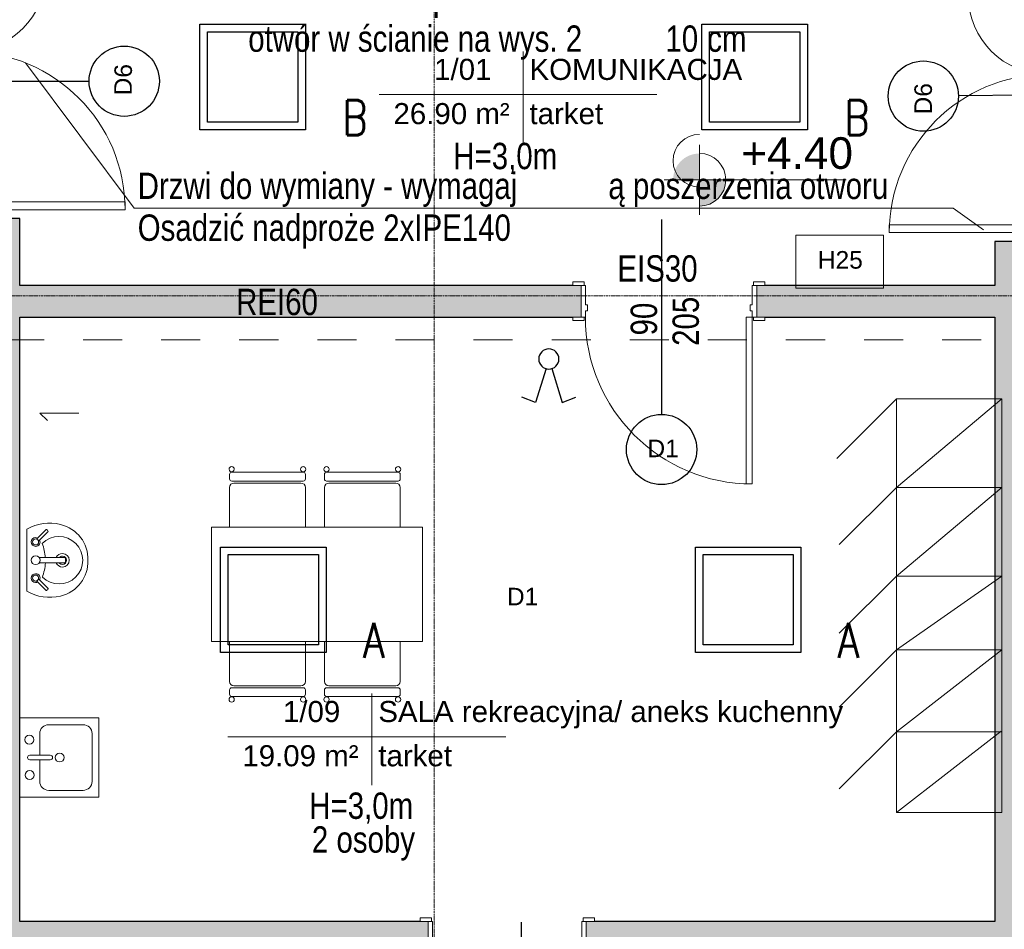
# Model space of a CAD drawing. Header units: centimetres. Extents: x 14504 to 44111, y -18976 to -7683.
# Tile 98 of 141: x 30891 to 31451, y -9884 to -9366. Entities that reach past the tile are written whole.
import ezdxf

# ---------------------------------------------------------------- set-up
doc = ezdxf.new("R2010")
doc.units = ezdxf.units.CM
doc.linetypes.add('Aligning Line 1_8_', pattern=[0.635, 0.3175, -0.3175])
doc.linetypes.add('Linia siatki', pattern=[0.9925, 0.47, -0.2175, 0.0875, -0.2175])
for name, color, linetype, lineweight in [('A-AREA-IDEN', 4, 'Continuous', 9), ('A-DETL', 6, 'Continuous', 9), ('A-DETL-MEDM', 33, 'Continuous', 25), ('A-DETL-THIN', 151, 'Continuous', 9), ('A-DOOR', 31, 'Continuous', 9), ('A-DOOR-FRAM', 31, 'Continuous', 18), ('A-WALL', 4, 'Continuous', 9), ('A-WALL-PATT', 111, 'Continuous', 25), ('G-ANNO-DIMS', 111, 'Continuous', 9), ('G-ANNO-TEXT', 8, 'Continuous', 9), ('I-FURN', 30, 'Continuous', 9), ('I-WALL', 2, 'Continuous', 9), ('IE inst', 1, 'Continuous', 50), ('P-SANR-FIXT', 6, 'Continuous', 9), ('S-GRID', 8, 'Continuous', 9)]:
    doc.layers.add(name, color=color, linetype=linetype, lineweight=lineweight)
doc.styles.add('Arial_1', font='arial.ttf', dxfattribs={"height": 12})
doc.styles.add('Arial_2', font='arial.ttf', dxfattribs={"height": 18})
doc.styles.add('Arial_3', font='arial.ttf', dxfattribs={"width": 0.8, "height": 18})
doc.styles.add('Arial_4', font='arial.ttf', dxfattribs={"height": 10})
doc.styles.get("Standard").update_dxf_attribs({"font": 'romans.shx', "width": 0.8, "height": 20})

# ---------------------------------------------------------------- blocks, each defined once
blk = doc.blocks.new('wewnetrzne dwupanelowe - 900 x 2100mm-658878-4_Poziom piętra')
at = {"layer": 'A-DOOR'}
for p, q in [((-54.635, 11.3175), (-48.135, 11.3175)), ((-54.635, 9.3175), (-54.635, 11.3175)), ((-48.135, 11.3175), (-48.135, 9.3175)), ((48.135, 11.3175), (54.635, 11.3175)), ((48.135, 9.3175), (48.135, 11.3175)), ((54.635, 11.3175), (54.635, 9.3175)), ((-48.135, 9.3175), (-54.635, 9.3175)), ((54.635, 9.3175), (48.135, 9.3175)), ((-54.635, -8.6825), (-48.135, -8.6825)), ((-54.635, -10.6825), (-54.635, -8.6825)), ((-48.135, -10.6825), (-54.635, -10.6825)), ((-48.135, -8.6825), (-48.135, -10.6825)), ((48.135, -8.6825), (54.635, -8.6825)), ((48.135, -10.6825), (48.135, -8.6825)), ((54.635, -10.6825), (48.135, -10.6825)), ((54.635, -8.6825), (54.635, -10.6825))]:
    blk.add_line(p, q, dxfattribs=at)
at = {"layer": 'A-DOOR', "lineweight": 18}
for p, q in [((44, -8.6825), (47.5, -8.6825)), ((44, -103.6825), (44, -8.6825)), ((47.5, -8.6825), (47.5, -103.6825)), ((47.5, -103.6825), (44, -103.6825))]:
    blk.add_line(p, q, dxfattribs=at)
at = {"layer": 'A-DOOR'}
blk.add_arc((47.5, -8.6825), 95, 180, 270, dxfattribs=at)
at = {"layer": 'A-DOOR-FRAM'}
for p, q in [((-50, 9.3175), (-47.5, 9.3175)), ((-50, -8.6825), (-50, 9.3175)), ((-47.5, 9.3175), (-47.5, -1.69)), ((47.5, 9.3175), (50, 9.3175)), ((47.5, -1.69), (47.5, 9.3175)), ((50, 9.3175), (50, -8.6825)), ((-47.5, -1.69), (-46.23, -1.69)), ((-47.5, -5.1825), (-47.5, -8.6825)), ((-46.23, -5.1825), (-47.5, -5.1825)), ((-46.23, -1.69), (-46.23, -5.1825)), ((46.23, -1.69), (47.5, -1.69)), ((46.23, -5.1825), (46.23, -1.69)), ((47.5, -5.1825), (46.23, -5.1825)), ((47.5, -8.6825), (47.5, -5.1825)), ((-47.5, -8.6825), (-50, -8.6825)), ((50, -8.6825), (47.5, -8.6825))]:
    blk.add_line(p, q, dxfattribs=at)
blk = doc.blocks.new('Stół - prostokątny - 1830 x 0762mm-493090-4_Poziom piętra')
at = {"layer": 'I-FURN'}
for p, q in [((60, 32.5), (-60, 32.5)), ((-60, 32.5), (-60, -32.5)), ((60, -32.5), (60, 32.5)), ((-60, -32.5), (60, -32.5))]:
    blk.add_line(p, q, dxfattribs=at)
blk = doc.blocks.new('Krzesło Breuera - Krzesło Breuera-494065-4_Poziom piętra')
at = {"layer": 'I-FURN'}
for p, q in [((-21.59, 9.96), (-21.59, -12.7)), ((21.59, -12.7), (21.59, 9.96)), ((20.32, -16.35), (-20.32, -16.35)), ((-19.05, -15.24), (19.05, -15.24)), ((-21.59, -17.62), (-21.59, -20.08)), ((-20.32, -21.35), (20.32, -21.35)), ((21.59, -20.08), (21.59, -17.62))]:
    blk.add_line(p, q, dxfattribs=at)
for centre, radius, start, end in [((-19.05, -12.7), 2.54, 180, 270), ((-20.32, -17.62), 1.27, 90, 180), ((19.05, -12.7), 2.54, 270, 360), ((20.32, -17.62), 1.27, 360, 90), ((-20.35, -23.06), 1.51, 360, 180), ((-20.32, -20.08), 1.27, 180, 270), ((20.37, -23.06), 1.51, 360, 180), ((20.32, -20.08), 1.27, 270, 360), ((-20.35, -23.06), 1.51, 180, 360), ((20.37, -23.06), 1.51, 180, 360)]:
    blk.add_arc(centre, radius, start, end, dxfattribs=at)
blk = doc.blocks.new('Krzesło Breuera - Krzesło Breuera-494360-4_Poziom piętra')
at = {"layer": 'I-FURN'}
for p, q in [((-21.59, 17.62), (-21.59, 20.08)), ((-20.32, 21.35), (20.32, 21.35)), ((21.59, 20.08), (21.59, 17.62)), ((-21.59, -9.96), (-21.59, 12.7)), ((20.32, 16.35), (-20.32, 16.35)), ((-19.05, 15.24), (19.05, 15.24)), ((21.59, 12.7), (21.59, -9.96))]:
    blk.add_line(p, q, dxfattribs=at)
for centre, radius, start, end in [((-20.35, 23.06), 1.51, 0, 180), ((-20.35, 23.06), 1.51, 180, 0), ((20.37, 23.06), 1.51, 0, 180), ((20.37, 23.06), 1.51, 180, 0), ((-20.32, 20.08), 1.27, 90, 180), ((-20.32, 17.62), 1.27, 180, 270), ((20.32, 20.08), 1.27, 0, 90), ((20.32, 17.62), 1.27, 270, 0), ((-19.05, 12.7), 2.54, 90, 180), ((19.05, 12.7), 2.54, 0, 90)]:
    blk.add_arc(centre, radius, start, end, dxfattribs=at)
blk = doc.blocks.new('Lavabo mural - 05 - 440mm x 350mm-346807-4_Poziom piętra')
at = {"layer": 'P-SANR-FIXT'}
for p, q in [((17.65, 0), (-17.65, 0)), ((-17.19, -11.05), (-11.74, -5.6)), ((17.5, -11.05), (12.05, -5.6)), ((-16.1, -12.14), (-10.65, -6.69)), ((-1.5, -21.49), (-1.5, -7.07)), ((1.5, -21.49), (1.5, -7.07)), ((16.41, -12.14), (10.96, -6.69))]:
    blk.add_line(p, q, dxfattribs=at)
for centre, radius, start, end in [((5.33, -13.08), 26.44, 150.3649, 193.6351), ((-5.33, -13.08), 26.44, 346.3649, 29.6351), ((-10.13, -5.07), 2.5, 0, 180), ((-10.13, -5.07), 2.5, 180, 207.0533), ((-10.13, -5.07), 1.7, 360, 180), ((-10.13, -5.07), 1.7, 180, 198.0596), ((-10.13, -5.07), 1.7, 198.0596, 360), ((-10.13, -5.07), 2.5, 242.9467, 0), ((0, -5.07), 2.5, 0, 180), ((0, -5.07), 2.5, 180, 0), ((10.43, -5.07), 2.5, 360, 180), ((10.43, -5.07), 2.5, 180, 297.0533), ((10.43, -5.07), 1.7, 0, 180), ((10.43, -5.07), 1.7, 180, 0), ((10.43, -5.07), 2.5, 332.9467, 360), ((0, -18.36), 13.5, 135.4629, 45.0556), ((-0.16, 16.03), 26.66, 249.1986, 267.1093), ((-0.16, 16.03), 26.66, 273.5606, 291.3199), ((0, -20.36), 3.86, 112.8828, 180), ((0, -20.36), 3.86, 360, 67.1178), ((-0.59, -14.51), 20.35, 193.6351, 271.6558), ((0, -20.36), 3.86, 180, 360), ((0, -20.36), 2.35, 129.6826, 180), ((0, -20.36), 2.35, 180, 360), ((0.59, -14.51), 20.35, 268.3442, 346.3649), ((0, -20.36), 2.35, 360, 50.3185)]:
    blk.add_arc(centre, radius, start, end, dxfattribs=at)
for centre, major_axis, ratio, start_param, end_param in [((-16.65, -11.59), (-0.545, 0.545), 0.274309, 0, 3.141593), ((16.95, -11.59), (0.545, 0.545), 0.274309, 3.141593, 6.283185), ((0, -21.49), (-1.5, 0), 0.428525, 0, 3.141593)]:
    blk.add_ellipse(centre, major_axis=major_axis, ratio=ratio, start_param=start_param, end_param=end_param, dxfattribs=at)
blk = doc.blocks.new('Drzwi-korytarz-niesymetryczne-wpuszczane - 1350 x 2000mm-590928-4_Poziom piętra')
at = {"layer": 'A-DOOR', "lineweight": 18}
for p, q in [((-63, 6.365), (-67.5, 6.365)), ((-67.5, 6.365), (-67.5, -83.635)), ((-63, -83.635), (-63, 6.365)), ((63, 6.365), (67.5, 6.365)), ((63, -38.635), (63, 6.365)), ((67.5, 6.365), (67.5, -38.635)), ((67.5, -38.635), (63, -38.635)), ((-67.5, -83.635), (-63, -83.635))]:
    blk.add_line(p, q, dxfattribs=at)
at = {"layer": 'A-DOOR'}
for centre, radius, start, end in [((-67.5, 6.365), 90, 270, 360), ((67.5, 6.365), 45, 180, 270)]:
    blk.add_arc(centre, radius, start, end, dxfattribs=at)
at = {"layer": 'A-DOOR-FRAM'}
for p, q in [((-72.5, 21.365), (-67.5, 21.365)), ((-72.5, 6.365), (-72.5, 21.365)), ((-67.5, 21.365), (-67.5, 16.44375)), ((67.5, 21.365), (72.5, 21.365)), ((67.5, 16.44375), (67.5, 21.365)), ((72.5, 21.365), (72.5, 6.365)), ((-67.5, 16.44375), (-65.9125, 16.44375)), ((-67.5, 11.34125), (-67.5, 6.365)), ((-65.9125, 11.34125), (-67.5, 11.34125)), ((-65.9125, 16.44375), (-65.9125, 11.34125)), ((65.9125, 16.44375), (67.5, 16.44375)), ((65.9125, 11.34125), (65.9125, 16.44375)), ((67.5, 11.34125), (65.9125, 11.34125)), ((67.5, 6.365), (67.5, 11.34125)), ((-67.5, 6.365), (-72.5, 6.365)), ((72.5, 6.365), (67.5, 6.365))]:
    blk.add_line(p, q, dxfattribs=at)
blk = doc.blocks.new('Drzwi-korytarz-niesymetryczne-wpuszczane - 1350 x 2000mm-591046-4_Poziom piętra')
at = {"layer": 'A-DOOR', "lineweight": 18}
for p, q in [((-67.5, -6.365), (-67.5, 83.635)), ((-67.5, 83.635), (-63, 83.635)), ((-63, 83.635), (-63, -6.365)), ((67.5, 38.635), (63, 38.635)), ((63, 38.635), (63, -6.365)), ((67.5, -6.365), (67.5, 38.635)), ((-63, -6.365), (-67.5, -6.365)), ((63, -6.365), (67.5, -6.365))]:
    blk.add_line(p, q, dxfattribs=at)
at = {"layer": 'A-DOOR'}
for centre, radius, start, end in [((-67.5, -6.365), 90, 0, 90), ((67.5, -6.365), 45, 90, 180)]:
    blk.add_arc(centre, radius, start, end, dxfattribs=at)
at = {"layer": 'A-DOOR-FRAM'}
for p, q in [((-67.5, -6.365), (-72.5, -6.365)), ((-72.5, -6.365), (-72.5, -21.365)), ((-67.5, -11.34125), (-67.5, -6.365)), ((67.5, -6.365), (67.5, -11.34125)), ((72.5, -6.365), (67.5, -6.365)), ((72.5, -21.365), (72.5, -6.365)), ((-65.9125, -11.34125), (-67.5, -11.34125)), ((-67.5, -21.365), (-67.5, -16.44375)), ((-67.5, -16.44375), (-65.9125, -16.44375)), ((-65.9125, -16.44375), (-65.9125, -11.34125)), ((67.5, -11.34125), (65.9125, -11.34125)), ((65.9125, -11.34125), (65.9125, -16.44375)), ((65.9125, -16.44375), (67.5, -16.44375)), ((67.5, -16.44375), (67.5, -21.365)), ((-72.5, -21.365), (-67.5, -21.365)), ((67.5, -21.365), (72.5, -21.365))]:
    blk.add_line(p, q, dxfattribs=at)
blk = doc.blocks.new('Drzwi-wewnętrzne-jednoskrzydłowe-dwupanelowe-drewniane - 900 x 2100mm-623786-4_Poziom piętra')
at = {"layer": 'A-DOOR', "lineweight": 18}
for p, q in [((42.5, 112.6825), (39, 112.6825)), ((39, 112.6825), (39, 27.6825)), ((42.5, 27.6825), (42.5, 112.6825)), ((39, 27.6825), (42.5, 27.6825))]:
    blk.add_line(p, q, dxfattribs=at)
at = {"layer": 'A-DOOR'}
for p, q in [((-43.135, 29.6825), (-49.635, 29.6825)), ((-49.635, 29.6825), (-49.635, 27.6825)), ((-43.135, 27.6825), (-43.135, 29.6825)), ((49.635, 29.6825), (43.135, 29.6825)), ((43.135, 29.6825), (43.135, 27.6825)), ((49.635, 27.6825), (49.635, 29.6825)), ((-49.635, 27.6825), (-43.135, 27.6825)), ((43.135, 27.6825), (49.635, 27.6825)), ((-43.135, -28.3175), (-49.635, -28.3175)), ((-49.635, -28.3175), (-49.635, -30.3175)), ((-49.635, -30.3175), (-43.135, -30.3175)), ((-43.135, -30.3175), (-43.135, -28.3175)), ((49.635, -28.3175), (43.135, -28.3175)), ((43.135, -28.3175), (43.135, -30.3175)), ((43.135, -30.3175), (49.635, -30.3175)), ((49.635, -30.3175), (49.635, -28.3175))]:
    blk.add_line(p, q, dxfattribs=at)
blk.add_arc((42.5, 27.6825), 85, 90, 180, dxfattribs=at)
at = {"layer": 'A-DOOR-FRAM'}
for p, q in [((-42.5, 27.6825), (-45, 27.6825)), ((-45, 27.6825), (-45, -28.3175)), ((-42.5, 24.1825), (-42.5, 27.6825)), ((-41.23, 24.1825), (-42.5, 24.1825)), ((-41.23, 20.69), (-41.23, 24.1825)), ((42.5, 24.1825), (41.23, 24.1825)), ((41.23, 24.1825), (41.23, 20.69)), ((42.5, 27.6825), (42.5, 24.1825)), ((45, 27.6825), (42.5, 27.6825)), ((45, -28.3175), (45, 27.6825)), ((-42.5, -28.3175), (-42.5, 20.69)), ((-42.5, 20.69), (-41.23, 20.69)), ((41.23, 20.69), (42.5, 20.69)), ((42.5, 20.69), (42.5, -28.3175)), ((-45, -28.3175), (-42.5, -28.3175)), ((42.5, -28.3175), (45, -28.3175))]:
    blk.add_line(p, q, dxfattribs=at)
blk = doc.blocks.new('Zlew kuchenny - typu wyspowego - 450 x 450mm-548266-4_Poziom piętra')
at = {"layer": 'P-SANR-FIXT'}
for p, q in [((-20.93, 22.73), (-20.93, -22.27)), ((24.07, -22.27), (24.07, 22.73)), ((0.3, 17.02), (0.3, 5.31)), ((2.84, 17.02), (2.84, 5.31)), ((0.3, 11.3), (-12.04, 11.3)), ((15.18, 11.3), (2.84, 11.3)), ((-17.12, 6.22), (-17.12, -13.38)), ((20.26, -13.38), (20.26, 6.22)), ((-20.93, -22.27), (24.07, -22.27)), ((-12.04, -18.46), (15.18, -18.46))]:
    blk.add_line(p, q, dxfattribs=at)
for centre, radius, start, end in [((-8.43, 17.02), 2.54, 360, 180), ((-8.43, 17.02), 2.54, 180, 360), ((1.57, 17.02), 1.27, 360, 180), ((11.73, 17.23), 2.54, 360, 180), ((11.73, 17.23), 2.54, 180, 0), ((-12.04, 6.22), 5.08, 90, 180), ((15.18, 6.22), 5.08, 360, 90), ((1.57, 0), 2.54, 360, 180), ((1.57, 0), 2.54, 180, 0), ((1.57, 5.31), 1.27, 180, 0), ((-12.04, -13.38), 5.08, 180, 270), ((15.18, -13.38), 5.08, 270, 0)]:
    blk.add_arc(centre, radius, start, end, dxfattribs=at)
blk = doc.blocks.new('Etyk_pom_1_mala - Etyk_pom_1_mala-219433-4_Poziom piętra')
at = {"layer": 'A-AREA-IDEN'}
for p, q in [((-0.0958, 0.1444), (-0.0958, -0.3781)), ((-0.9154, -0.1015), (0.6661, -0.1015))]:
    blk.add_line(p, q, dxfattribs=at)
blk = doc.blocks.new('8u')
at = {"layer": 'IE inst', "lineweight": -3}
for p, q in [((37772.66, 44464.44), (37764.89, 44461.53)), ((37778.58, 44445.22), (37772.66, 44464.44)), ((37781.79, 44445.22), (37787.71, 44464.44)), ((37787.71, 44464.44), (37795.49, 44461.53))]:
    blk.add_line(p, q, dxfattribs=at)
blk.add_circle((37780.19, 44439.72), 5.73, dxfattribs=at)

msp = doc.modelspace()

# ---------------------------------------------------------------- hatches: boundary and pattern name
at = {"layer": 'A-WALL-PATT', "lineweight": 9, "transparency": 33554610}
h = msp.add_hatch(color=256, dxfattribs=at)
h.paths.add_polyline_path([(30890.64, -10333.58), (30890.64, -9479.58), (30844.64, -9479.58), (30844.64, -10333.58), (30855.73, -10333.58)])
h.paths.add_polyline_path([(30855.66, -9334.58), (30890.64, -9334.58), (30890.64, -8730.58), (30844.64, -8730.58), (30844.64, -8946.94), (30845.27, -8946.94), (30845.27, -8948.94), (30844.64, -8948.94), (30844.64, -8960.94), (30845.27, -8960.94), (30845.27, -8962.94), (30844.64, -8962.94), (30844.64, -9334.58), (30850.56, -9334.58)])
h = msp.add_hatch(color=256, dxfattribs=at)
h.paths.add_polyline_path([(31445.64, -10270.58), (31491.64, -10270.58), (31491.64, -9492.58), (31445.64, -9492.58), (31445.64, -10255.58)])
h.paths.add_polyline_path([(31475.64, -9347.58), (31491.64, -9347.58), (31491.64, -8730.58), (31445.64, -8730.58), (31445.64, -9347.58)])
h = msp.add_hatch(color=256, dxfattribs=at)
h.paths.add_polyline_path([(31382.96, -9535.58), (31445.64, -9535.58), (31445.64, -9517.58), (31310.14, -9517.58), (31310.14, -9535.58), (31314.77, -9535.58)])
h.paths.add_polyline_path([(31210.14, -9535.58), (31210.14, -9517.58), (30890.64, -9517.58), (30890.64, -9535.58), (31205.5, -9535.58)])
h = msp.add_hatch(color=256, dxfattribs=at)
h.paths.add_polyline_path([(31118.5, -9935.58), (31123.14, -9935.58), (31123.14, -9879.58), (30890.64, -9879.58), (30890.64, -9935.58), (31058.51, -9935.58)])
h.paths.add_polyline_path([(31382.96, -9935.58), (31445.64, -9935.58), (31445.64, -9879.58), (31213.14, -9879.58), (31213.14, -9935.58), (31220.74, -9935.58)])
at = {"layer": 'G-ANNO-DIMS'}
h = msp.add_hatch(color=256, dxfattribs=at)
edge = h.paths.add_edge_path()
edge.add_arc((31277.54, -9457.5), 15, 90, 180)
edge.add_line((31262.54, -9457.5), (31277.54, -9457.5))
edge.add_line((31277.54, -9457.5), (31277.54, -9442.5))
h = msp.add_hatch(color=256, dxfattribs=at)
edge = h.paths.add_edge_path()
edge.add_arc((31277.54, -9457.5), 15, 270, 360)
edge.add_line((31292.54, -9457.5), (31277.54, -9457.5))
edge.add_line((31277.54, -9457.5), (31277.54, -9472.5))

# ---------------------------------------------------------------- linework, layer by layer
at = {"layer": 'A-DETL', "linetype": 'Aligning Line 1_8_', "ltscale": 70}
for p, q in [((30837.85, -9548.62), (31501.57, -9548.62)), ((30902.15, -9590.23), (30942.15, -9590.23)), ((30902.15, -9590.23), (30906.39, -9594.48))]:
    msp.add_line(p, q, dxfattribs=at)
at = {"layer": 'A-DETL-MEDM'}
for p, q in [((30819.14, -9401.4), (30930.14, -9401.4)), ((31536, -9408.6), (31425.01, -9409.67)), ((31256, -9480), (31256, -9591)), ((31176, -9880), (31176, -9991))]:
    msp.add_line(p, q, dxfattribs=at)
for centre in [(30950.14, -9401.4), (31405.01, -9409.86), (31256, -9611)]:
    msp.add_circle(centre, 20, dxfattribs=at)
at = {"layer": 'A-DETL-THIN'}
for p, q in [((30955.89, -9473.7), (30894.02, -9391)), ((30955.89, -9473.7), (31421.89, -9473.7)), ((31421.89, -9473.7), (31439.27, -9485.99)), ((31332.38, -9489.08), (31382.38, -9489.08)), ((31332.38, -9519.08), (31332.38, -9489.08)), ((31382.38, -9489.08), (31382.38, -9519.08)), ((31382.38, -9519.08), (31332.38, -9519.08)), ((31389.64, -9582.08), (31355.7, -9616.02)), ((31389.64, -9582.08), (31449.64, -9582.08)), ((31389.64, -9632.58), (31389.64, -9582.08)), ((31449.64, -9582.08), (31389.64, -9632.58)), ((31449.64, -9632.58), (31449.64, -9582.08)), ((31389.64, -9632.58), (31357.11, -9665.1)), ((31449.64, -9632.58), (31389.64, -9632.58)), ((31389.64, -9632.58), (31389.64, -9817.58)), ((31389.64, -9683.08), (31449.64, -9632.58)), ((31449.64, -9632.58), (31389.64, -9632.58)), ((31449.64, -9817.58), (31449.64, -9632.58)), ((31389.64, -9683.08), (31357.11, -9715.6)), ((31389.64, -9683.08), (31449.64, -9683.08)), ((31389.64, -9725.08), (31449.64, -9683.08)), ((31389.64, -9725.08), (31357.11, -9757.6)), ((31389.64, -9725.08), (31449.64, -9725.08)), ((31389.64, -9771.58), (31449.64, -9725.08)), ((31389.64, -9771.58), (31357.11, -9804.1)), ((31389.64, -9817.58), (31449.32, -9771.33)), ((31389.64, -9771.58), (31449.64, -9771.58)), ((31389.64, -9817.58), (31449.64, -9817.58))]:
    msp.add_line(p, q, dxfattribs=at)
at = {"layer": 'A-WALL', "lineweight": 25}
for p, q in [((30890.64, -9479.58), (30860.64, -9479.58)), ((30890.64, -9517.58), (30890.64, -9479.58)), ((31475.64, -9492.58), (31445.64, -9492.58)), ((31445.64, -9492.58), (31445.64, -9517.58)), ((31205.5, -9517.58), (30890.64, -9517.58)), ((31445.64, -9517.58), (31314.77, -9517.58)), ((30890.64, -9535.58), (31205.5, -9535.58)), ((30890.64, -9879.58), (30890.64, -9535.58)), ((31314.77, -9535.58), (31445.64, -9535.58)), ((31445.64, -9535.58), (31445.64, -9879.58))]:
    msp.add_line(p, q, dxfattribs=at)
at = {"layer": 'G-ANNO-DIMS'}
for p, q in [((31277.54, -9437.5), (31277.54, -9477.5)), ((31277.54, -9457.5), (31277.54, -9442.5)), ((31297.54, -9457.5), (31257.54, -9457.5)), ((31262.54, -9457.5), (31277.54, -9457.5)), ((31361.1, -9457.5), (31262.91, -9457.5)), ((31292.54, -9457.5), (31277.54, -9457.5)), ((31277.54, -9457.5), (31277.54, -9472.5)), ((31277.54, -9457.5), (31361.1, -9457.5))]:
    msp.add_line(p, q, dxfattribs=at)
for centre, start, end in [((31277.54, -9446.63), 90, 180), ((31277.54, -9457.5), 0, 90), ((31277.54, -9446.63), 180, 270), ((31277.54, -9457.5), 270, 0)]:
    msp.add_arc(centre, 15, start, end, dxfattribs=at)
at = {"layer": 'I-WALL', "lineweight": 25}
for p, q in [((31118.5, -9879.58), (30890.64, -9879.58)), ((31445.64, -9879.58), (31217.77, -9879.58))]:
    msp.add_line(p, q, dxfattribs=at)
at = {"layer": 'IE inst', "lineweight": -3}
for points in [[(31053.29, -9428.99), (30993.23, -9428.99), (30993.23, -9368.99), (31053.29, -9368.99)], [(31339, -9428.99), (31278.94, -9428.99), (31278.94, -9368.99), (31339, -9368.99)], [(31048.93, -9424.64), (30997.58, -9424.64), (30997.58, -9373.34), (31048.93, -9373.34)], [(31334.65, -9424.64), (31283.29, -9424.64), (31283.29, -9373.34), (31334.65, -9373.34)], [(31065.01, -9726.48), (31004.95, -9726.48), (31004.95, -9666.48), (31065.01, -9666.48)], [(31335.33, -9726.48), (31275.27, -9726.48), (31275.27, -9666.48), (31335.33, -9666.48)], [(31060.65, -9722.13), (31009.3, -9722.13), (31009.3, -9670.83), (31060.65, -9670.83)], [(31330.98, -9722.13), (31279.62, -9722.13), (31279.62, -9670.83), (31330.98, -9670.83)]]:
    msp.add_lwpolyline(points, close=True, dxfattribs=at)
at = {"layer": 'S-GRID', "linetype": 'Linia siatki'}
for p, q in [((31126.64, -8368.98), (31126.64, -10981.53)), ((29444.34, -9523.58), (32937.23, -9523.58))]:
    msp.add_line(p, q, dxfattribs=at)

# ---------------------------------------------------------------- block references
at = {"layer": 'A-AREA-IDEN', "xscale": 99.99999999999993, "yscale": 99.99999999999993, "zscale": 99.99999999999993}
for p in [(31186.72, -9398.83), (31100.7, -9764.28)]:
    msp.add_blockref('Etyk_pom_1_mala - Etyk_pom_1_mala-219433-4_Poziom piętra', p, dxfattribs=at)
at = {"layer": 'A-DOOR'}
for name, p, rotation in [('Drzwi-korytarz-niesymetryczne-wpuszczane - 1350 x 2000mm-590928-4_Poziom piętra', (30867, -9407.08), 89.99999999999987), ('Drzwi-korytarz-niesymetryczne-wpuszczane - 1350 x 2000mm-591046-4_Poziom piętra', (31469.27, -9420.08), 89.99999999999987), ('Drzwi-wewnętrzne-jednoskrzydłowe-dwupanelowe-drewniane - 900 x 2100mm-623786-4_Poziom piętra', (31168.14, -9907.9), 180)]:
    msp.add_blockref(name, p, dxfattribs=dict(at, rotation=rotation))
msp.add_blockref('wewnetrzne dwupanelowe - 900 x 2100mm-658878-4_Poziom piętra', (31260.14, -9526.9), dxfattribs=at)
at = {"layer": 'I-FURN', "rotation": 180}
for name, p in [('Krzesło Breuera - Krzesło Breuera-494065-4_Poziom piętra', (31031.66, -9645.3)), ('Krzesło Breuera - Krzesło Breuera-494065-4_Poziom piętra', (31085.66, -9645.3)), ('Stół - prostokątny - 1830 x 0762mm-493090-4_Poziom piętra', (31059.85, -9687.77)), ('Krzesło Breuera - Krzesło Breuera-494360-4_Poziom piętra', (31031.66, -9730.23)), ('Krzesło Breuera - Krzesło Breuera-494360-4_Poziom piętra', (31085.66, -9730.23))]:
    msp.add_blockref(name, p, dxfattribs=at)
at = {"layer": 'IE inst', "xscale": -1, "rotation": 180}
msp.add_blockref('8u', (-6588.35, 34880.24), dxfattribs=at)
at = {"layer": 'P-SANR-FIXT'}
for name, p, rotation in [('Lavabo mural - 05 - 440mm x 350mm-346807-4_Poziom piętra', (30894.64, -9674.03), 90.00000000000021), ('Zlew kuchenny - typu wyspowego - 450 x 450mm-548266-4_Poziom piętra', (30913.37, -9787.86), 89.99999999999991)]:
    msp.add_blockref(name, p, dxfattribs=dict(at, rotation=rotation))

# ---------------------------------------------------------------- texts
at = {"layer": 'A-AREA-IDEN', "char_height": 12, "attachment_point": 1, "style": 'Arial_1'}
for s, insert, width in [('1/01', (31126.53, -9388.65), 42.4894), ('KOMUNIKACJA', (31180.81, -9388.65), 156.3291), ('26.90 m²', (31103.39, -9413.83), 85.7806), ('tarket', (31180.81, -9413.83), 55.3164), ('1/09', (31040.5, -9754.1), 42.4894), ('SALA rekreacyjna/ aneks kuchenny', (31094.78, -9754.1), 346.329), ('19.09 m²', (31017.37, -9779.27), 85.7806), ('tarket', (31094.78, -9779.27), 55.3164)]:
    msp.add_mtext(s, dxfattribs=dict(at, insert=insert, width=width))
at = {"layer": 'G-ANNO-DIMS', "insert": (31301.35, -9433.28), "char_height": 18, "width": 60.1593, "attachment_point": 1, "line_spacing_factor": 0.941778, "style": 'Arial_4'}
msp.add_mtext('+4.40', dxfattribs=at)
at = {"layer": 'G-ANNO-TEXT', "attachment_point": 1}
for s, insert, char_height, width, style in [('ć nadproże', (31084.88, -9345.83), 15, 123.4599, 'Arial_3'), ('otwór w ścianie na wys. 2', (31020.72, -9369.65), 15, 287.8058, 'Arial_3'), ('10', (31258.18, -9369.65), 15, 28.8607, 'Arial_3'), ('cm ', (31282, -9369.65), 15, 41.6878, 'Arial_3'), ('H=3,0m', (31137.44, -9436.45), 15, 91.3924, 'Arial_3'), ('Drzwi do wymiany - wymagaj', (30957.81, -9453.42), 15, 324.6834, 'Arial_3'), ('ą poszerzenia otworu', (31225.7, -9453.42), 15, 238.1012, 'Arial_3'), ('Osadzić nadproże 2xIPE140', (30957.81, -9477.23), 15, 318.2699, 'Arial_3'), ('H25', (31344.93, -9498.06), 10, 30.4641, 'Arial_2'), ('EIS30', (31230.86, -9500.45), 15, 69.7468, 'Arial_3'), ('REI60', (31013.82, -9519.5), 15, 71.3502, 'Arial_3'), ('D1', (31247.95, -9605.36), 10, 21.6456, 'Arial_2'), ('D1', (31167.95, -9689.69), 10, 21.6456, 'Arial_2'), ('H=3,0m', (31055.46, -9806.2), 15, 91.3924, 'Arial_3'), ('2 osoby', (31056.96, -9825.45), 15, 87.3839, 'Arial_3')]:
    msp.add_mtext(s, dxfattribs=dict(at, insert=insert, char_height=char_height, width=width, style=style))
for s, insert, char_height, width, rotation, style in [('D6', (30944.41, -9409.4), 10, 21.6456, 89.4462, 'Arial_2'), ('D6', (31399.89, -9420.31), 10, 21.6456, 90, 'Arial_2'), ('205', (31262.22, -9552.02), 15, 43.2911, 90, 'Arial_3'), ('90', (31238.41, -9546.07), 15, 28.8607, 90, 'Arial_3')]:
    msp.add_mtext(s, dxfattribs=dict(at, insert=insert, char_height=char_height, width=width, rotation=rotation, style=style))
at = {"layer": 'IE inst', "lineweight": -3, "char_height": 20, "width": 37.1429, "attachment_point": 1}
for s, insert in [('{\\Fsimplex.shx|c238;B}', (31074.25, -9412.12)), ('{\\Fsimplex.shx|c238;B}', (31359.96, -9412.12)), ('{\\Fsimplex.shx|c238;A}', (31085.97, -9709.62)), ('{\\Fsimplex.shx|c238;A}', (31356.3, -9709.62))]:
    msp.add_mtext(s, dxfattribs=dict(at, insert=insert))

doc.saveas('drawing.dxf')
